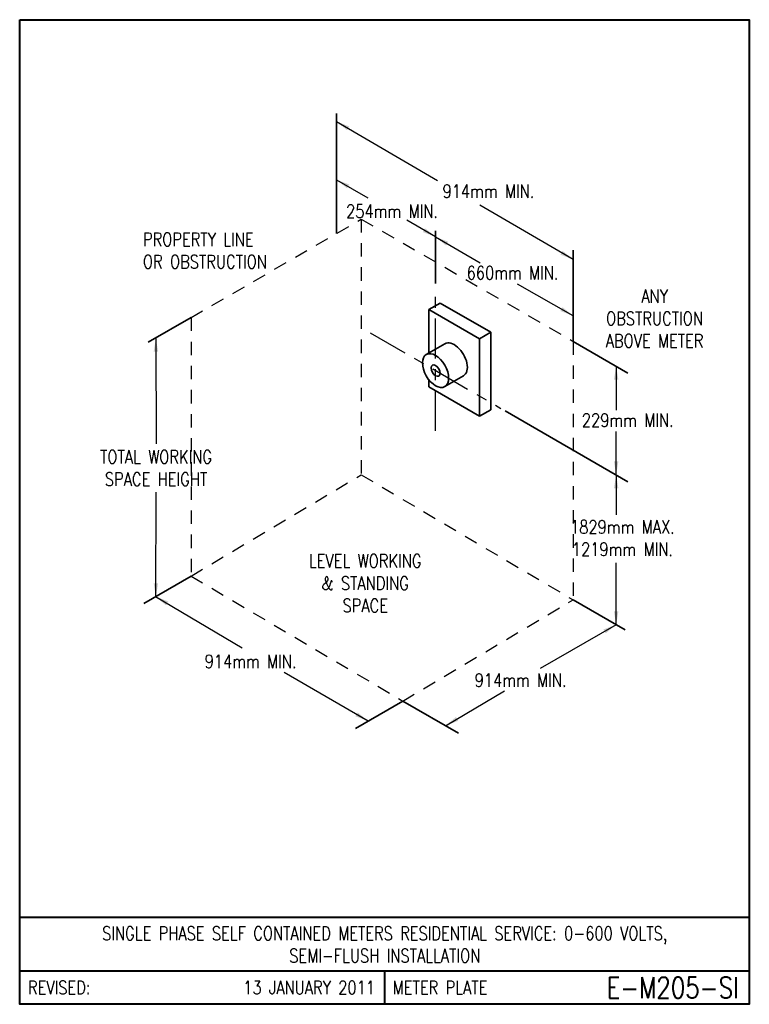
# Model space of a CAD drawing. Header units: inches. Extents: x 0 to 6.81, y 0 to 9.19.
import ezdxf
from ezdxf.enums import TextEntityAlignment as Align

# ---------------------------------------------------------------- set-up
doc = ezdxf.new("R2010")
doc.units = ezdxf.units.IN
doc.header["$LTSCALE"] = 0.5
doc.header["$MEASUREMENT"] = 0
doc.linetypes.add('CENTER2', pattern=[1.125, 0.75, -0.125, 0.125, -0.125])
doc.linetypes.add('HIDDEN', pattern=[0.375, 0.25, -0.125])
for name, color, linetype, lineweight in [('E-DETL-1LINE', 4, 'Continuous', 35), ('E-DETL-TEXT', 3, 'Continuous', 35), ('E-DETL-TTLB', 2, 'Continuous', 40), ('E-DETL-TTLB-TEXT', 5, 'Continuous', 50)]:
    doc.layers.add(name, color=color, linetype=linetype, lineweight=lineweight)
doc.layers.add('E-DETL-FINE', color=8, linetype='HIDDEN')
doc.styles.add('ROMANS', font='romans.shx', dxfattribs={"height": 0.046875})
doc.styles.add('SansSerif', font='sanss___.ttf', dxfattribs={"height": 0.09375})
doc.styles.get("Standard").update_dxf_attribs({"font": 'romans.shx', "width": 0.8})
doc.dimstyles.get("Standard").update_dxf_attribs({"dimtxt": 0.18, "dimasz": 0.18, "dimexe": 0.18, "dimexo": 0.0625, "dimgap": 0.09, "dimtad": 0, "dimtih": 1, "dimtoh": 1, "dimdec": 4, "dimzin": 0, "dimdsep": 46, "dimtxsty": 'Standard', "dimcen": 0.09, "dimadec": 0, "dimazin": 0, "dimtfac": 1, "dimtdec": 4, "dimtofl": 0, "dimtmove": 0, "dimatfit": 3, "dimfxl": 0, "dimtolj": 1, "dimtzin": 0, "dimarcsym": 0})

msp = doc.modelspace()

# ---------------------------------------------------------------- linework, layer by layer
at = {"layer": 'E-DETL-1LINE'}
for p, q in [((3.8192, 6.4826), (3.9245, 6.5433)), ((3.9245, 6.5433), (4.3973, 6.2703)), ((3.8192, 6.4826), (4.292, 6.2095)), ((3.8192, 6.4826), (3.8192, 6.0711)), ((4.292, 6.2095), (4.3973, 6.2703)), ((4.3973, 5.5485), (4.3973, 6.2703)), ((3.9691, 6.1641), (3.7946, 6.0634)), ((4.292, 5.4878), (4.292, 6.2095)), ((3.8192, 5.8275), (3.8192, 5.7608)), ((4.1421, 5.8646), (3.9676, 5.7638)), ((3.8192, 5.7608), (4.292, 5.4878)), ((4.292, 5.4878), (4.3973, 5.5485))]:
    msp.add_line(p, q, dxfattribs=at)
msp.add_ellipse((4.0556, 6.0144), major_axis=(0.0865, -0.1498), ratio=0.57735, start_param=0, end_param=3.141593, dxfattribs=at)
for major_axis in [(0.0865, -0.1498), (0.0295, -0.0512)]:
    msp.add_ellipse((3.8811, 5.9136), major_axis=major_axis, ratio=0.57735, dxfattribs=at)
at = {"layer": 'E-DETL-FINE'}
for p, q in [((1.5991, 6.4077), (3.1882, 7.327)), ((3.1882, 7.327), (3.1882, 4.9405)), ((3.1882, 7.327), (5.1648, 6.1859)), ((1.5991, 6.4077), (1.5991, 3.9962)), ((5.1648, 6.1859), (5.1648, 3.7744)), ((1.5991, 3.9962), (3.1882, 4.9405)), ((3.1882, 4.9405), (5.1648, 3.7744)), ((1.5991, 3.9962), (3.5756, 2.8301)), ((3.5756, 2.8301), (5.1648, 3.7744))]:
    msp.add_line(p, q, dxfattribs=at)
at = {"layer": 'E-DETL-FINE', "linetype": 'CENTER2'}
for p, q in [((3.8811, 5.35), (3.8811, 6.675)), ((3.2702, 6.2663), (4.492, 5.5609))]:
    msp.add_line(p, q, dxfattribs=at)
at = {"layer": 'E-DETL-TEXT'}
for p, q in [((2.9577, 7.1939), (2.9577, 8.3116)), ((3.8811, 6.725), (3.8811, 7.2165)), ((5.1648, 6.1859), (5.1648, 7.0366)), ((1.5991, 6.4077), (1.1977, 6.1789)), ((5.1648, 6.1859), (5.6772, 5.89)), ((4.5323, 5.5376), (5.6771, 4.8767)), ((1.6019, 3.9946), (1.1599, 3.7395)), ((5.1648, 3.7744), (5.6519, 3.4931)), ((3.5756, 2.8301), (3.1337, 2.5749)), ((3.5756, 2.8301), (4.0948, 2.5303))]:
    msp.add_line(p, q, dxfattribs=at)
at = {"layer": 'E-DETL-TTLB'}
msp.add_lwpolyline([(0, 9.1875), (6.8095, 9.1875), (6.8095, 0), (0, 0)], close=True, dxfattribs=at)
for points in [[(0, 0.8125), (6.8095, 0.8125)], [(0, 0.3125), (6.8095, 0.3125)], [(3.4048, 0.3125), (3.4048, 0)]]:
    msp.add_lwpolyline(points, dxfattribs=at)

# ---------------------------------------------------------------- texts
at = {"layer": 'E-DETL-TEXT', "style": 'ROMANS', "width": 0.8}
for s, p in [('REVISED:', (0.0773, 0.1563)), ('METER PLATE', (3.482, 0.1563))]:
    msp.add_text(s, height=0.125, dxfattribs=at).set_placement(p, align=Align.MIDDLE_LEFT)
for s, height, p in [('13 JANUARY 2011', 0.125, (3.316, 0.1563)), ('E-M205-SI', 0.19685, (6.7114, 0.1563))]:
    msp.add_text(s, height=height, dxfattribs=at).set_placement(p, align=Align.MIDDLE_RIGHT)
at = {"layer": 'E-DETL-TEXT', "char_height": 0.125}
for s, insert, width, attachment_point in [('914mm MIN.', (4.375, 7.5866), 0.984955, 5), ('254mm MIN.', (3.475, 7.4), 1.047119, 5), ('PROPERTY LINE\\POR OBSTRUCTION', (1.15, 7.2, 0.0625), 2.153449, 1), ('660mm MIN.', (4.6, 6.825), 0.962832, 5), ('ANY OBSTRUCTION ABOVE METER', (5.925, 6.4), 1.278035, 5), ('229mm MIN.', (5.675, 5.45), 0.980015, 5), ('TOTAL WORKING\\PSPACE HEIGHT', (1.2727, 5.0039), 1.663553, 5), ('1829mm MAX.\\P1219mm MIN.', (5.625, 4.35), 1.663553, 5), ('LEVEL WORKING\\P& STANDING\\PSPACE', (3.225, 4.2), 1.61125, 2), ('914mm MIN.', (2.155, 3.2), 0.959955, 5), ('914mm MIN.', (4.675, 3.025, 0.0625), 1.875, 5)]:
    msp.add_mtext(s, dxfattribs=dict(at, insert=insert, width=width, attachment_point=attachment_point))
at = {"layer": 'E-DETL-TTLB-TEXT', "insert": (3.4074, 0.725), "char_height": 0.125, "width": 8.12381, "attachment_point": 2}
msp.add_mtext('SINGLE PHASE SELF CONTAINED METERS RESIDENTIAL SERVICE: 0-600 VOLTS,\\PSEMI-FLUSH INSTALLATION', dxfattribs=at)

# ---------------------------------------------------------------- leaders
at = {"layer": 'E-DETL-TEXT'}
for points in [[(2.9578, 8.2366), (3.9, 7.6866)], [(2.9577, 7.6942), (3.2502, 7.5253)], [(5.1648, 6.95), (4.2939, 7.457)], [(3.8811, 7.161), (3.6128, 7.3159)], [(3.8811, 7.161), (4.2972, 6.9201)], [(5.1648, 6.425), (4.6472, 6.7205)], [(1.2709, 6.215), (1.2727, 5.2289)], [(5.5669, 5.9537), (5.5669, 5.5438)], [(5.5668, 4.9404), (5.5668, 5.3438)], [(5.5668, 4.9404), (5.5668, 4.5688)], [(1.2709, 3.8035), (1.2727, 4.7789)], [(5.5669, 3.5422), (5.5669, 4.1188)], [(1.2681, 3.8051), (2.075, 3.325)], [(5.5669, 3.5422), (4.8587, 3.1349)], [(3.252, 2.6432), (2.4689, 3.0953)], [(3.9749, 2.5996), (4.525, 2.925)]]:
    msp.add_leader(points, dimstyle='Standard', override={"dimtxt": 0.09375, "dimasz": 0.125, "dimexe": 0.0625, "dimgap": 0.03125, "dimtad": 0, "dimtih": 0, "dimtoh": 0, "dimzin": 1, "dimlunit": 4, "dimtxsty": 'SansSerif', "dimcen": 0, "dimtofl": 1, "dimfrac": 2}, dxfattribs=at)

doc.saveas('drawing.dxf')
